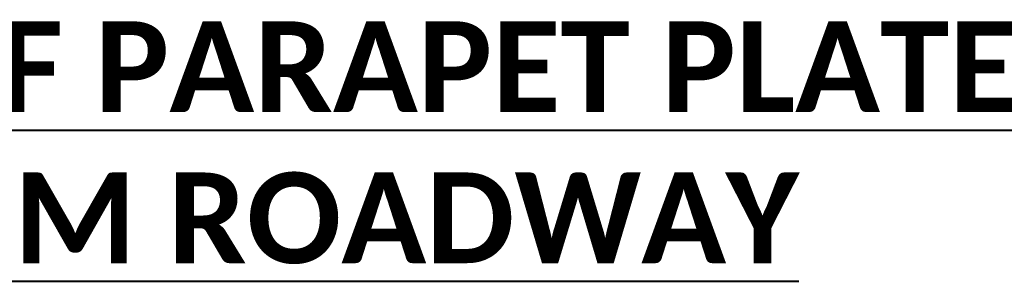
# Model space of a CAD drawing. Header units: metres. Extents: x -113 to 509, y -50 to 519.
# Tile 196 of 238: x 51 to 83, y 396 to 405. Entities that reach past the tile are written whole.
import ezdxf
from ezdxf.enums import TextEntityAlignment as Align

# ---------------------------------------------------------------- set-up
doc = ezdxf.new("R2010")
doc.units = ezdxf.units.M
doc.header["$MEASUREMENT"] = 0
doc.layers.add('B_ANNO_TEXT', color=7, linetype='Continuous', lineweight=18)
doc.layers.add('B_ANNO_TEXT_TITLE', color=7, linetype='Continuous', lineweight=40)
doc.styles.add('Annotative', font='calibri.ttf', dxfattribs={"height": 0.0625})
doc.styles.add('Title', font='calibrib.ttf', dxfattribs={"height": 0.125})

# ---------------------------------------------------------------- blocks, each defined once
blk = doc.blocks.new('*U5735')
at = {"layer": 'B_ANNO_TEXT', "style": 'Annotative'}
blk.add_attdef('DIST5', text='', height=1.5, rotation=314.90443, dxfattribs=at).set_placement((307.7123, 219.6008), align=Align.MIDDLE_CENTER)
blk.add_attdef('DIST2', text='', height=1.5, dxfattribs=at).set_placement((88.7866, 95.1415), align=Align.MIDDLE_CENTER)
at = {"layer": 'B_ANNO_TEXT_TITLE', "insert": (139.9688, 137.9893), "char_height": 3, "width": 65.300027, "attachment_point": 1, "style": 'Title'}
blk.add_mtext('\\pxqc;{\\LVIEW OF PARAPET PLATE\\PFROM ROADWAY}', dxfattribs=at)

msp = doc.modelspace()

# ---------------------------------------------------------------- block references
msp.add_blockref('*U5735', (-112.829, 266.839))

doc.saveas('drawing.dxf')
